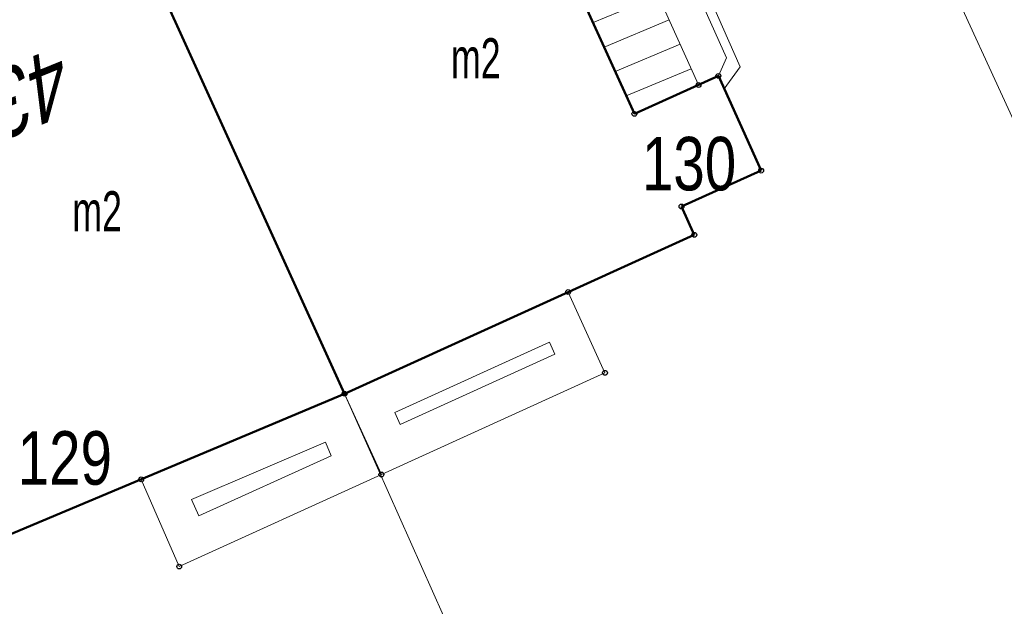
# Model space of a CAD drawing. Header units: metres. Extents: x 7504240 to 7504745, y 5782869 to 5783359.
# Tile 53 of 93: x 7504521 to 7504540, y 5782986 to 5782997. Entities that reach past the tile are written whole.
import ezdxf
from ezdxf.enums import TextEntityAlignment as Align

# ---------------------------------------------------------------- set-up
doc = ezdxf.new("R2010")
doc.units = ezdxf.units.M
doc.header["$MEASUREMENT"] = 0
doc.linetypes.add('219-500', pattern=[0])
doc.layers.get('0').update_dxf_attribs({"color": 2, "linetype": 'CONTINUOUS', "lineweight": 5})
for name, color, linetype in [('203-punkt graniczny', 7, 'CONTINUOUS'), ('211-numer działki ewidencyjnej', 7, 'CONTINUOUS'), ('219-działka ewidencyjna', 7, 'CONTINUOUS'), ('312-budynek ewidencyjny', 7, 'CONTINUOUS'), ('312-oznaczenie budynku ewidencyjnego-Atr117', 7, 'CONTINUOUS'), ('352-schody', 7, 'CONTINUOUS'), ('Adres nieruchomości (na budynku)', 7, 'CONTINUOUS'), ('przewód gazowy', 7, 'CONTINUOUS'), ('Punkt budynku', 7, 'CONTINUOUS'), ('taras', 7, 'CONTINUOUS')]:
    doc.layers.add(name, color=color, linetype=linetype)
doc.styles.get("Standard").update_dxf_attribs({"font": 'Working1250', "width": 0.75})

# ---------------------------------------------------------------- blocks, each defined once
blk = doc.blocks.new('203')
at = {"linetype": 'Continuous', "lineweight": 0}
h = blk.add_hatch(color=0, dxfattribs=at)
edge = h.paths.add_edge_path()
edge.add_arc((0, 0), 0.045, 0, 360)
blk = doc.blocks.new('PUNKTBUD')
at = {"color": 0}
blk.add_circle((0, 0), 0.045, dxfattribs=at)

msp = doc.modelspace()

# ---------------------------------------------------------------- linework, layer by layer
at = {"layer": '219-działka ewidencyjna', "color": 7, "linetype": '219-500', "lineweight": 18, "flags": 128}
for points in [[(7504544.97, 5782984.69), (7504533.76, 5783009.08)], [(7504523.67, 5782998.79), (7504527.49, 5782990.39)], [(7504532.84, 5782978.4), (7504527.49, 5782990.39)]]:
    msp.add_lwpolyline(points, dxfattribs=at)
at = {"layer": '312-budynek ewidencyjny', "color": 7, "linetype": 'Continuous', "lineweight": 50, "flags": 128}
for points in [[(7504532.91, 5782995.62), (7504530.13, 5783001.73)], [(7504523.67, 5782998.79), (7504527.49, 5782990.39)], [(7504527.49, 5782990.39), (7504523.67, 5782998.79)], [(7504534.48, 5782996.33), (7504532.91, 5782995.62)], [(7504535.28, 5782994.56), (7504534.48, 5782996.33)], [(7504533.79, 5782993.89), (7504535.28, 5782994.56)], [(7504534.03, 5782993.36), (7504533.79, 5782993.89)], [(7504527.49, 5782990.39), (7504534.03, 5782993.36)], [(7504520.87, 5782987.61), (7504527.49, 5782990.39)]]:
    msp.add_lwpolyline(points, dxfattribs=at)
at = {"layer": '352-schody', "color": 7, "linetype": 'Continuous', "lineweight": 18, "flags": 128}
msp.add_lwpolyline([(7504532.91, 5782995.62), (7504534.11, 5782996.16), (7504532.83, 5782998.99), (7504531.63, 5782998.44)], close=True, dxfattribs=at)
msp.add_lwpolyline([(7504532.91, 5782995.62), (7504534.11, 5782996.16), (7504532.83, 5782998.99), (7504531.63, 5782998.44)], close=True, dxfattribs=at)
for points in [[(7504532.136, 5782997.326), (7504533.354, 5782997.832)], [(7504532.343, 5782996.87), (7504533.56, 5782997.377)], [(7504532.549, 5782996.415), (7504533.766, 5782996.921)], [(7504532.756, 5782995.959), (7504533.972, 5782996.465)]]:
    msp.add_lwpolyline(points, dxfattribs=at)
at = {"layer": 'przewód gazowy', "color": 52, "linetype": 'Continuous', "lineweight": 18, "flags": 128}
for points in [[(7504534.59, 5782996.09), (7504534.89, 5782996.5), (7504528.81, 5783010.26)], [(7504534.48, 5782996.33), (7504534.63, 5782996.67), (7504533.13, 5783000.02), (7504532.79, 5782999.89), (7504528.32, 5783008.98), (7504527.99, 5783009.86)]]:
    msp.add_lwpolyline(points, dxfattribs=at)
at = {"layer": 'taras', "color": 0, "lineweight": 18}
for p, q in [((7504527.49, 5782990.39), (7504531.67, 5782992.29)), ((7504531.67, 5782992.29), (7504532.36, 5782990.78)), ((7504528.429, 5782990.039), (7504531.321, 5782991.356)), ((7504531.321, 5782991.356), (7504531.421, 5782991.131)), ((7504531.421, 5782991.131), (7504528.529, 5782989.814)), ((7504532.36, 5782990.78), (7504528.18, 5782988.88)), ((7504523.69, 5782988.79), (7504527.49, 5782990.39)), ((7504527.49, 5782990.39), (7504528.18, 5782988.88)), ((7504528.18, 5782988.88), (7504527.49, 5782990.39)), ((7504528.529, 5782989.814), (7504528.429, 5782990.039)), ((7504524.629, 5782988.414), (7504527.137, 5782989.485)), ((7504527.137, 5782989.485), (7504527.241, 5782989.23)), ((7504527.241, 5782989.23), (7504524.764, 5782988.109)), ((7504524.4, 5782987.16), (7504523.69, 5782988.79)), ((7504528.18, 5782988.88), (7504524.4, 5782987.16)), ((7504524.764, 5782988.109), (7504524.629, 5782988.414))]:
    msp.add_line(p, q, dxfattribs=at)

# ---------------------------------------------------------------- block references
at = {"layer": '203-punkt graniczny', "color": 7, "linetype": 'Continuous', "lineweight": 18}
msp.add_blockref('203', (7504527.49, 5782990.39), dxfattribs=at)
at = {"layer": 'Punkt budynku', "color": 5, "linetype": 'Continuous', "lineweight": 18}
for p in [(7504534.48, 5782996.33), (7504534.11, 5782996.16), (7504532.91, 5782995.62), (7504535.28, 5782994.56), (7504533.79, 5782993.89), (7504534.03, 5782993.36), (7504531.67, 5782992.29), (7504532.36, 5782990.78), (7504527.49, 5782990.39), (7504528.18, 5782988.88), (7504523.69, 5782988.79), (7504524.4, 5782987.16)]:
    msp.add_blockref('PUNKTBUD', p, dxfattribs=at)

# ---------------------------------------------------------------- texts
at = {"layer": '211-numer działki ewidencyjnej', "color": 7, "linetype": 'Continuous', "lineweight": 18, "width": 0.79}
for s, p in [('130', (7504533.05, 5782994.19)), ('129', (7504521.38, 5782988.69))]:
    msp.add_text(s, height=1, dxfattribs=at).set_placement(p)
at = {"layer": '312-oznaczenie budynku ewidencyjnego-Atr117', "color": 7, "width": 0.667}
for p in [(7504529.48, 5782996.06), (7504522.4, 5782993.2)]:
    msp.add_text('m2', height=0.75, dxfattribs=at).set_placement(p, align=Align.BOTTOM_LEFT)
at = {"layer": 'Adres nieruchomości (na budynku)', "color": 7, "linetype": 'Continuous', "lineweight": 25, "oblique": 15, "width": 0.79}
msp.add_text('43C', height=1.25, rotation=202.117, dxfattribs=at).set_placement((7504521.31, 5782995.88), align=Align.MIDDLE_CENTER)

doc.saveas('drawing.dxf')
